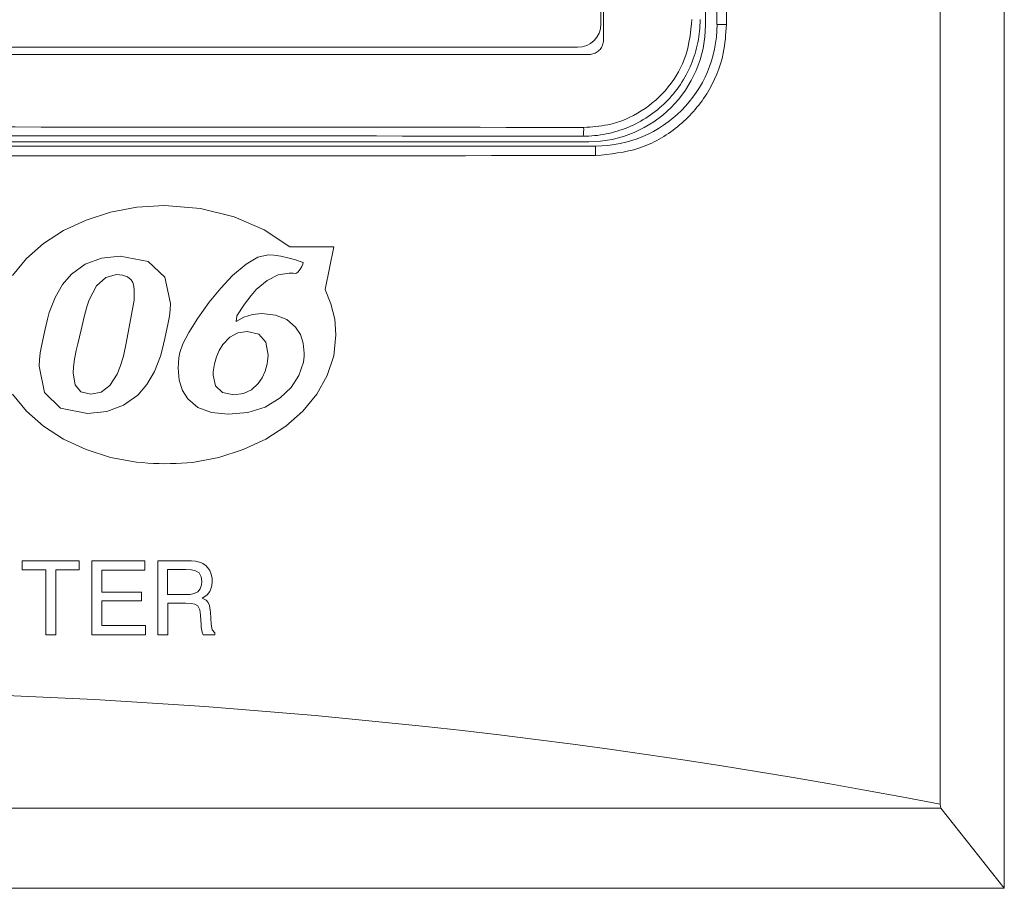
# Model space of a CAD drawing. Header units: inches. Extents: x 2934 to 6866, y 422 to 3136.
# Tile 21 of 84: x 3536 to 3570, y 1769 to 1799. Entities that reach past the tile are written whole.
import ezdxf

# ---------------------------------------------------------------- set-up
doc = ezdxf.new("R2010")
doc.units = ezdxf.units.IN
doc.header["$MEASUREMENT"] = 0
doc.layers.add('PWR_0400HP', color=7, linetype='Continuous')

# ---------------------------------------------------------------- blocks, each defined once
blk = doc.blocks.new('SSW6 S5 FRONT VIEW')
at = {"color": 7, "linetype": 'Continuous', "lineweight": 15}
for p, q in [((139.802, -74.167), (139.802, -202.812)), ((142.002, -205.699), (142.002, -74.106)), ((128.274, -85.621), (128.274, -176.621)), ((132.161, -125.488), (132.161, -176.099)), ((131.764, -176.112), (131.764, -127.059)), ((132.484, -176.099), (132.484, -127.699)), ((128.186, -132.923), (128.186, -176.076)), ((132.484, -176.099), (132.161, -176.099)), ((127.386, -176.876), (71.386, -176.876)), ((127.774, -177.121), (70.774, -177.121)), ((104.774, -180.111), (127.766, -180.111)), ((128.002, -180.258), (105.714, -180.258)), ((128.002, -180.586), (128.002, -180.258)), ((111.392, -182.527), (112.293, -182.359)), ((112.293, -182.359), (113.243, -182.301)), ((113.243, -182.301), (114.476, -182.399)), ((114.476, -182.399), (115.62, -182.682)), ((110.551, -182.796), (111.392, -182.527)), ((115.62, -182.682), (116.648, -183.127)), ((109.782, -183.157), (110.551, -182.796)), ((109.098, -183.601), (109.782, -183.157)), ((116.648, -183.127), (117.533, -183.715)), ((109.098, -183.601), (108.51, -184.117)), ((117.533, -183.715), (119.042, -183.715)), ((119.042, -183.715), (118.735, -185.175)), ((108.032, -184.698), (108.51, -184.117)), ((111.079, -184.104), (110.521, -184.311)), ((111.72, -184.035), (111.079, -184.104)), ((112.675, -184.215), (111.72, -184.035)), ((116.438, -184.064), (116.032, -184.302)), ((116.79, -183.985), (116.438, -184.064)), ((116.985, -183.998), (116.79, -183.985)), ((117.225, -184.038), (116.985, -183.998)), ((117.509, -184.105), (117.225, -184.038)), ((117.724, -184.163), (117.509, -184.105)), ((110.521, -184.311), (110.048, -184.656)), ((113.248, -184.755), (112.675, -184.215)), ((116.032, -184.302), (115.571, -184.698)), ((117.882, -184.211), (117.724, -184.163)), ((117.724, -184.163), (117.882, -184.211)), ((117.982, -184.251), (117.882, -184.211)), ((117.882, -184.211), (117.982, -184.251)), ((117.882, -184.478), (117.938, -184.382)), ((117.938, -184.382), (117.882, -184.478)), ((117.938, -184.382), (117.971, -184.306)), ((117.971, -184.306), (117.938, -184.382)), ((117.971, -184.306), (117.982, -184.251)), ((117.982, -184.251), (117.971, -184.306)), ((110.048, -184.656), (109.748, -185.01)), ((111.225, -184.759), (110.913, -185.049)), ((111.59, -184.662), (111.225, -184.759)), ((111.802, -184.682), (111.59, -184.662)), ((111.97, -184.741), (111.802, -184.682)), ((111.97, -184.741), (112.093, -184.839)), ((112.093, -184.839), (111.97, -184.741)), ((113.439, -185.656), (113.248, -184.755)), ((115.571, -184.698), (115.163, -185.127)), ((116.751, -184.863), (117.126, -184.674)), ((117.126, -184.674), (117.509, -184.611)), ((117.509, -184.611), (117.579, -184.613)), ((117.579, -184.613), (117.509, -184.611)), ((117.579, -184.613), (117.648, -184.62)), ((117.648, -184.62), (117.579, -184.613)), ((117.648, -184.62), (117.716, -184.631)), ((117.716, -184.631), (117.648, -184.62)), ((117.716, -184.631), (117.764, -184.617)), ((117.764, -184.617), (117.716, -184.631)), ((117.764, -184.617), (117.819, -184.566)), ((117.819, -184.566), (117.764, -184.617)), ((117.819, -184.566), (117.882, -184.478)), ((117.882, -184.478), (117.819, -184.566)), ((109.748, -185.01), (109.496, -185.446)), ((110.913, -185.049), (110.655, -185.531)), ((112.093, -184.839), (112.152, -184.938)), ((112.152, -184.938), (112.093, -184.839)), ((112.152, -184.938), (112.189, -185.063)), ((112.189, -185.063), (112.152, -184.938)), ((112.189, -185.063), (112.204, -185.211)), ((112.204, -185.211), (112.189, -185.063)), ((115.163, -185.127), (114.766, -185.615)), ((116.383, -185.177), (116.751, -184.863)), ((109.496, -185.446), (109.29, -185.963)), ((112.204, -185.538), (112.204, -185.211)), ((115.981, -185.683), (116.205, -185.384)), ((116.205, -185.384), (116.383, -185.177)), ((118.735, -185.175), (118.94, -185.672)), ((110.575, -185.768), (110.484, -186.11)), ((110.655, -185.531), (110.575, -185.768)), ((111.93, -187.015), (112.204, -185.538)), ((113.431, -185.871), (113.439, -185.656)), ((114.766, -185.615), (114.379, -186.163)), ((115.711, -186.076), (115.981, -185.683)), ((118.94, -185.672), (119.067, -186.192)), ((109.29, -185.963), (109.228, -186.193)), ((110.484, -186.11), (110.381, -186.557)), ((113.367, -186.316), (113.407, -186.091)), ((113.407, -186.091), (113.431, -185.871)), ((115.697, -186.27), (115.711, -186.076)), ((115.96, -186.122), (115.697, -186.27)), ((116.251, -186.033), (115.96, -186.122)), ((116.57, -186.003), (116.251, -186.033)), ((117.042, -186.054), (116.57, -186.003)), ((117.429, -186.207), (117.042, -186.054)), ((109.228, -186.193), (109.138, -186.579)), ((113.25, -186.858), (113.367, -186.316)), ((114.379, -186.163), (114.074, -186.648)), ((117.729, -186.463), (117.429, -186.207)), ((117.892, -186.722), (117.729, -186.463)), ((119.067, -186.192), (119.11, -186.731)), ((109.138, -186.579), (109.022, -187.119)), ((110.324, -186.796), (110.267, -187.034)), ((110.381, -186.557), (110.324, -186.796)), ((114.074, -186.648), (113.869, -187.039)), ((115.472, -186.814), (115.238, -187.062)), ((115.75, -186.666), (115.472, -186.814)), ((116.07, -186.616), (115.75, -186.666)), ((116.466, -186.706), (116.07, -186.616)), ((116.704, -186.977), (116.466, -186.706)), ((117.989, -187.019), (117.892, -186.722)), ((119.11, -186.731), (119.033, -187.447)), ((109.022, -187.119), (108.978, -187.352)), ((110.267, -187.034), (110.211, -187.27)), ((111.828, -187.458), (111.93, -187.015)), ((113.161, -187.239), (113.25, -186.858)), ((113.869, -187.039), (113.766, -187.335)), ((115.238, -187.062), (115.114, -187.263)), ((116.783, -187.428), (116.704, -186.977)), ((118.022, -187.355), (117.989, -187.019)), ((108.978, -187.352), (108.952, -187.581)), ((110.211, -187.27), (110.153, -187.568)), ((111.723, -187.813), (111.828, -187.458)), ((112.891, -187.985), (113.099, -187.459)), ((113.099, -187.459), (113.161, -187.239)), ((113.766, -187.335), (113.733, -187.513)), ((115.019, -187.485), (114.951, -187.728)), ((115.114, -187.263), (115.019, -187.485)), ((116.783, -187.428), (116.779, -187.533)), ((116.779, -187.533), (116.783, -187.428)), ((118.01, -187.568), (118.019, -187.464)), ((118.019, -187.464), (118.01, -187.568)), ((118.019, -187.464), (118.022, -187.355)), ((118.022, -187.355), (118.019, -187.464)), ((119.033, -187.447), (118.81, -188.128)), ((108.952, -187.581), (108.943, -187.805)), ((108.943, -187.805), (109.127, -188.706)), ((110.118, -187.827), (110.106, -188.047)), ((110.153, -187.568), (110.118, -187.827)), ((111.616, -188.08), (111.723, -187.813)), ((113.713, -187.693), (113.706, -187.875)), ((113.733, -187.513), (113.713, -187.693)), ((114.926, -187.865), (114.951, -187.728)), ((114.951, -187.728), (114.926, -187.865)), ((116.681, -187.98), (116.75, -187.728)), ((116.768, -187.633), (116.75, -187.728)), ((116.75, -187.728), (116.768, -187.633)), ((116.779, -187.533), (116.768, -187.633)), ((116.768, -187.633), (116.779, -187.533)), ((117.839, -188.127), (117.995, -187.668)), ((117.995, -187.668), (118.01, -187.568)), ((118.01, -187.568), (117.995, -187.668)), ((110.106, -188.047), (110.174, -188.447)), ((111.37, -188.461), (111.616, -188.08)), ((112.634, -188.429), (112.891, -187.985)), ((113.706, -187.875), (113.742, -188.282)), ((114.905, -188.108), (114.91, -187.992)), ((114.91, -187.992), (114.905, -188.108)), ((114.905, -188.108), (114.983, -188.482)), ((114.91, -187.992), (114.926, -187.865)), ((114.926, -187.865), (114.91, -187.992)), ((116.581, -188.202), (116.681, -187.98)), ((117.575, -188.536), (117.839, -188.127)), ((118.81, -188.128), (118.453, -188.763)), ((110.174, -188.447), (110.376, -188.686)), ((111.07, -188.69), (111.37, -188.461)), ((112.328, -188.792), (112.634, -188.429)), ((113.742, -188.282), (113.851, -188.633)), ((114.983, -188.482), (115.219, -188.706)), ((116.218, -188.609), (116.45, -188.394)), ((116.45, -188.394), (116.581, -188.202)), ((108.51, -189.344), (108.032, -188.763)), ((109.127, -188.706), (109.678, -189.246)), ((110.376, -188.686), (110.714, -188.766)), ((110.714, -188.766), (111.07, -188.69)), ((111.839, -189.144), (112.328, -188.792)), ((113.851, -188.633), (114.032, -188.927)), ((115.219, -188.706), (115.611, -188.781)), ((115.611, -188.781), (115.938, -188.738)), ((115.938, -188.738), (116.218, -188.609)), ((117.203, -188.894), (117.575, -188.536)), ((118.453, -188.763), (117.975, -189.344)), ((111.262, -189.356), (111.839, -189.144)), ((114.032, -188.927), (114.379, -189.219)), ((116.685, -189.205), (117.203, -188.894)), ((108.51, -189.344), (109.098, -189.86)), ((109.678, -189.246), (110.596, -189.426)), ((110.596, -189.426), (111.262, -189.356)), ((114.379, -189.219), (114.843, -189.395)), ((114.843, -189.395), (115.424, -189.453)), ((115.424, -189.453), (116.093, -189.391)), ((116.093, -189.391), (116.685, -189.205)), ((117.975, -189.344), (117.388, -189.86)), ((109.782, -190.304), (109.098, -189.86)), ((117.388, -189.86), (116.704, -190.304)), ((110.551, -190.665), (109.782, -190.304)), ((116.704, -190.304), (115.935, -190.665)), ((111.392, -190.934), (110.551, -190.665)), ((115.935, -190.665), (115.094, -190.934)), ((112.088, -191.064), (111.392, -190.934)), ((114.192, -191.102), (113.635, -191.137)), ((115.094, -190.934), (114.192, -191.102)), ((108.368, -194.475), (108.368, -194.784)), ((110.315, -194.475), (108.368, -194.475)), ((110.315, -194.784), (110.315, -194.475)), ((110.753, -194.475), (112.562, -194.475)), ((110.753, -197.014), (110.753, -194.475)), ((112.562, -194.475), (112.562, -194.79)), ((113.007, -197.014), (113.007, -194.475)), ((113.007, -194.475), (113.991, -194.475)), ((113.991, -194.475), (114.168, -194.48)), ((114.168, -194.48), (114.301, -194.491)), ((114.301, -194.491), (114.168, -194.48)), ((114.301, -194.491), (114.344, -194.497)), ((114.344, -194.497), (114.301, -194.491)), ((114.344, -194.497), (114.486, -194.538)), ((114.486, -194.538), (114.344, -194.497)), ((114.486, -194.538), (114.546, -194.565)), ((114.546, -194.565), (114.486, -194.538)), ((114.546, -194.565), (114.665, -194.65)), ((114.665, -194.65), (114.546, -194.565)), ((108.368, -194.784), (109.168, -194.784)), ((109.168, -194.784), (109.168, -197.014)), ((109.515, -194.784), (109.515, -197.014)), ((109.515, -194.784), (110.315, -194.784)), ((112.562, -194.79), (111.094, -194.79)), ((111.094, -194.79), (111.094, -195.549)), ((113.345, -194.773), (113.345, -195.633)), ((113.968, -194.773), (113.345, -194.773)), ((114.162, -194.787), (113.968, -194.773)), ((114.297, -194.819), (114.162, -194.787)), ((114.424, -194.883), (114.297, -194.819)), ((114.496, -195.026), (114.424, -194.883)), ((114.665, -194.65), (114.759, -194.758)), ((114.759, -194.758), (114.665, -194.65)), ((114.759, -194.758), (114.789, -194.81)), ((114.789, -194.81), (114.759, -194.758)), ((114.789, -194.81), (114.841, -194.937)), ((114.841, -194.937), (114.789, -194.81)), ((114.515, -195.185), (114.496, -195.026)), ((114.508, -195.3), (114.515, -195.185)), ((114.841, -194.937), (114.867, -195.081)), ((114.867, -195.081), (114.841, -194.937)), ((114.872, -195.179), (114.858, -195.332)), ((114.858, -195.332), (114.872, -195.179)), ((114.867, -195.081), (114.872, -195.179)), ((114.872, -195.179), (114.867, -195.081)), ((111.094, -195.549), (112.449, -195.549)), ((112.449, -195.549), (112.449, -195.846)), ((114.112, -195.624), (114.255, -195.595)), ((114.255, -195.595), (114.379, -195.538)), ((114.379, -195.538), (114.465, -195.434)), ((114.465, -195.434), (114.508, -195.3)), ((114.785, -195.529), (114.697, -195.638)), ((114.697, -195.638), (114.785, -195.529)), ((114.817, -195.466), (114.785, -195.529)), ((114.785, -195.529), (114.817, -195.466)), ((114.858, -195.332), (114.817, -195.466)), ((114.817, -195.466), (114.858, -195.332)), ((111.094, -195.846), (111.094, -196.696)), ((112.449, -195.846), (111.094, -195.846)), ((113.345, -195.633), (113.934, -195.633)), ((113.96, -195.927), (113.349, -195.927)), ((113.349, -195.927), (113.349, -197.014)), ((113.934, -195.633), (114.112, -195.624)), ((114.147, -195.937), (113.96, -195.927)), ((114.583, -195.726), (114.523, -195.757)), ((114.523, -195.757), (114.583, -195.726)), ((114.523, -195.757), (114.661, -195.821)), ((114.661, -195.821), (114.523, -195.757)), ((114.697, -195.638), (114.583, -195.726)), ((114.583, -195.726), (114.697, -195.638)), ((114.661, -195.821), (114.734, -195.898)), ((114.734, -195.898), (114.661, -195.821)), ((114.734, -195.898), (114.778, -196.005)), ((114.778, -196.005), (114.734, -195.898)), ((114.28, -195.963), (114.147, -195.937)), ((114.147, -195.937), (114.28, -195.963)), ((114.385, -196.012), (114.28, -195.963)), ((114.28, -195.963), (114.385, -196.012)), ((114.445, -196.158), (114.385, -196.012)), ((114.385, -196.012), (114.445, -196.158)), ((114.471, -196.333), (114.445, -196.158)), ((114.778, -196.005), (114.806, -196.161)), ((114.806, -196.161), (114.778, -196.005)), ((114.806, -196.161), (114.812, -196.229)), ((114.812, -196.229), (114.806, -196.161)), ((114.812, -196.229), (114.841, -196.648)), ((114.493, -196.664), (114.471, -196.333)), ((111.094, -196.696), (112.591, -196.696)), ((112.591, -196.696), (112.591, -197.014)), ((114.493, -196.674), (114.493, -196.664)), ((114.499, -196.754), (114.493, -196.674)), ((114.493, -196.674), (114.499, -196.754)), ((114.525, -196.916), (114.499, -196.754)), ((114.499, -196.754), (114.525, -196.916)), ((114.56, -197.014), (114.525, -196.916)), ((114.525, -196.916), (114.56, -197.014)), ((114.841, -196.648), (114.869, -196.838)), ((114.869, -196.838), (114.957, -196.944)), ((114.957, -196.944), (114.869, -196.838)), ((114.957, -196.944), (114.957, -197.014)), ((109.168, -197.014), (109.515, -197.014)), ((112.591, -197.014), (110.753, -197.014)), ((113.349, -197.014), (113.007, -197.014)), ((114.957, -197.014), (114.56, -197.014)), ((59.178, -202.952), (139.825, -202.952)), ((139.802, -202.812), (139.825, -202.952)), ((142.002, -205.699), (139.825, -202.952)), ((142.002, -205.699), (57.002, -205.699))]:
    blk.add_line(p, q, dxfattribs=at)
at = {"color": 7, "linetype": 'Continuous', "lineweight": 15, "flags": 128}
for points in [[(109.515, -194.784), (109.515, -194.784)], [(109.515, -197.014), (109.515, -197.014)]]:
    blk.add_lwpolyline(points, dxfattribs=at)
at = {"color": 7, "linetype": 'Continuous', "lineweight": 15}
for centre, radius, start, end in [((127.386, -176.076), 0.8, 270, 0), ((128.002, -176.099), 4.16, 270, 0), ((126.126, -179.693), 1.469, 351.0272, 2.7619)]:
    blk.add_arc(centre, radius, start, end, dxfattribs=at)
for centre, major_axis, ratio, start_param, end_param in [((127.763, -176.109), (2.363, -3.231), 0.999107, 5.652127, 7.222072), ((99.274, -191.174), (522.145, 0), 0.022157, 1.516534, 1.625059), ((99.274, -191.474), (521.845, 0), 0.022169, 1.516534, 1.625059), ((99.502, -171.086), (545, 0), 0.017455, 4.660072, 4.764706), ((99.502, -1618.699), (0, 1419.774), 0.383864, 6.209173, 6.357198)]:
    blk.add_ellipse(centre, major_axis=major_axis, ratio=ratio, start_param=start_param, end_param=end_param, dxfattribs=at)
for points, knots in [([(131.581, -175.928), (131.581, -176.192), (131.555, -176.452), (131.453, -176.963), (131.376, -177.217), (131.175, -177.702), (131.052, -177.931), (130.761, -178.366), (130.592, -178.571), (130.223, -178.939), (130.021, -179.104), (129.584, -179.396), (129.351, -179.52), (128.87, -179.718), (128.618, -179.795), (128.102, -179.897), (127.841, -179.923), (127.577, -179.922)], [0, 0, 0, 0, 0.125, 0.125, 0.25, 0.25, 0.375, 0.375, 0.5, 0.5, 0.625, 0.625, 0.75, 0.75, 0.875, 0.875, 1, 1, 1, 1]), ([(127.593, -179.622), (127.871, -179.604), (128.564, -179.559), (129.606, -179.112), (130.542, -178.277), (131.177, -177.172), (131.258, -176.343), (131.299, -175.928)], [0, 0, 0, 0, 0.144101, 0.358619, 0.572523, 0.786273, 1, 1, 1, 1]), ([(128.002, -180.586), (128.507, -180.535), (129.517, -180.435), (130.862, -179.658), (131.875, -178.517), (132.409, -177.256), (132.463, -176.426), (132.484, -176.099)], [0, 0, 0, 0, 0.215202, 0.430408, 0.645522, 0.860338, 1, 1, 1, 1]), ([(128.274, -176.621), (128.273, -176.64), (128.271, -176.716), (128.232, -176.844), (128.132, -176.983), (127.992, -177.081), (127.865, -177.118), (127.792, -177.12), (127.774, -177.121)], [0, 0, 0, 0, 0.074859, 0.289022, 0.503255, 0.717741, 0.93253, 1, 1, 1, 1])]:
    blk.add_open_spline(points, degree=3, knots=knots, dxfattribs=at)
blk.add_open_spline([(113.635, -191.137), (113.117, -191.162), (112.601, -191.138), (112.088, -191.064)], degree=3, dxfattribs=at)

msp = doc.modelspace()

# ---------------------------------------------------------------- block references
at = {"layer": 'PWR_0400HP'}
msp.add_blockref('SSW6 S5 FRONT VIEW', (3427.565, 1974.562), dxfattribs=at)

doc.saveas('drawing.dxf')
